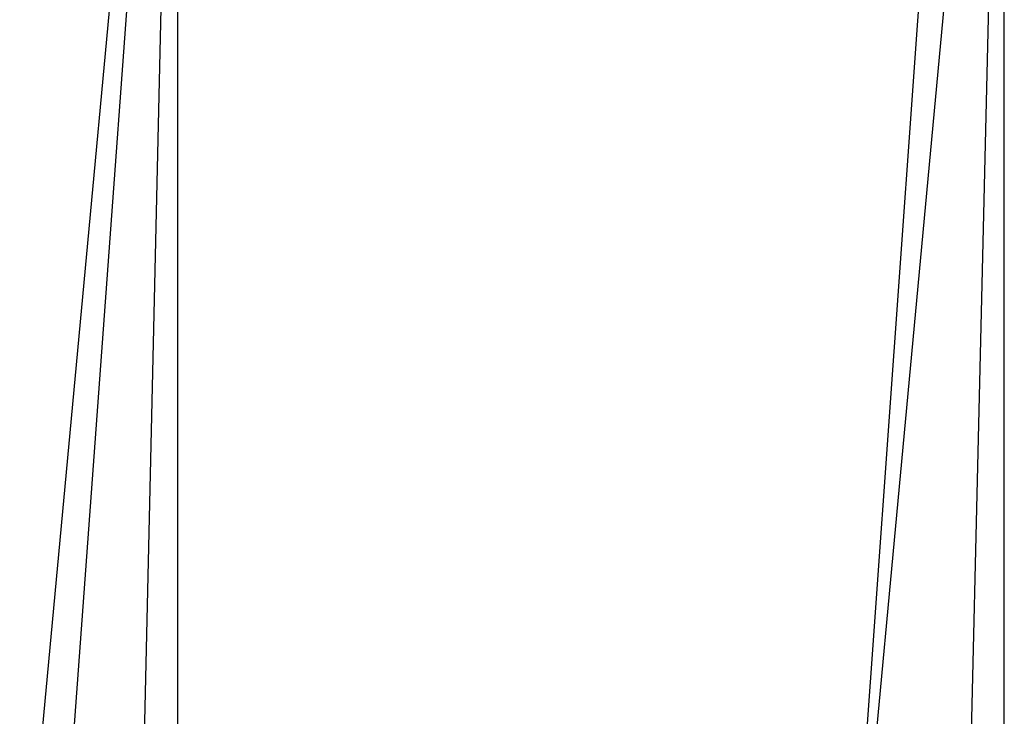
# Model space of a CAD drawing. Header units: feet. Extents: x -79 to 198, y -22 to 181.
# Tile 121 of 256: x 59.893 to 60.227, y 16.145 to 16.381. Entities that reach past the tile are written whole.
import ezdxf

# ---------------------------------------------------------------- set-up
doc = ezdxf.new("R2010")
doc.units = ezdxf.units.FT
doc.layers.add('A-LINEA', color=7, linetype='CONTINUOUS')

msp = doc.modelspace()

# ---------------------------------------------------------------- linework, layer by layer
at = {"layer": 'A-LINEA'}
for points in [[(59.9467, 16.6311), (60.2267, 16.6044), (60.1733, 16.0311), (59.8933, 16.0578), (59.9467, 16.6311)], [(59.9467, 16.6311), (60.2267, 16.6044), (60.1733, 16.0311), (59.8933, 16.0578), (59.9467, 16.6311)], [(60.2267, 16.6178), (59.9467, 16.6311), (59.9333, 16.0444), (60.2267, 16.0444), (60.2267, 16.6178)], [(60.2267, 16.6178), (59.9467, 16.6311), (59.9333, 16.0444), (60.2267, 16.0444), (60.2267, 16.6178)], [(59.9467, 16.6178), (60.2133, 16.6044), (60.1733, 16.0444), (59.9067, 16.0711), (59.9467, 16.6178)], [(59.9467, 16.6178), (60.2133, 16.6044), (60.1733, 16.0444), (59.9067, 16.0711), (59.9467, 16.6178)], [(60.2267, 16.6044), (59.9467, 16.6178), (59.9467, 16.0578), (60.2133, 16.0444), (60.2267, 16.6044)], [(60.2267, 16.6044), (59.9467, 16.6178), (59.9467, 16.0578), (60.2133, 16.0444), (60.2267, 16.6044)]]:
    msp.add_lwpolyline(points, dxfattribs=at)

doc.saveas('drawing.dxf')
